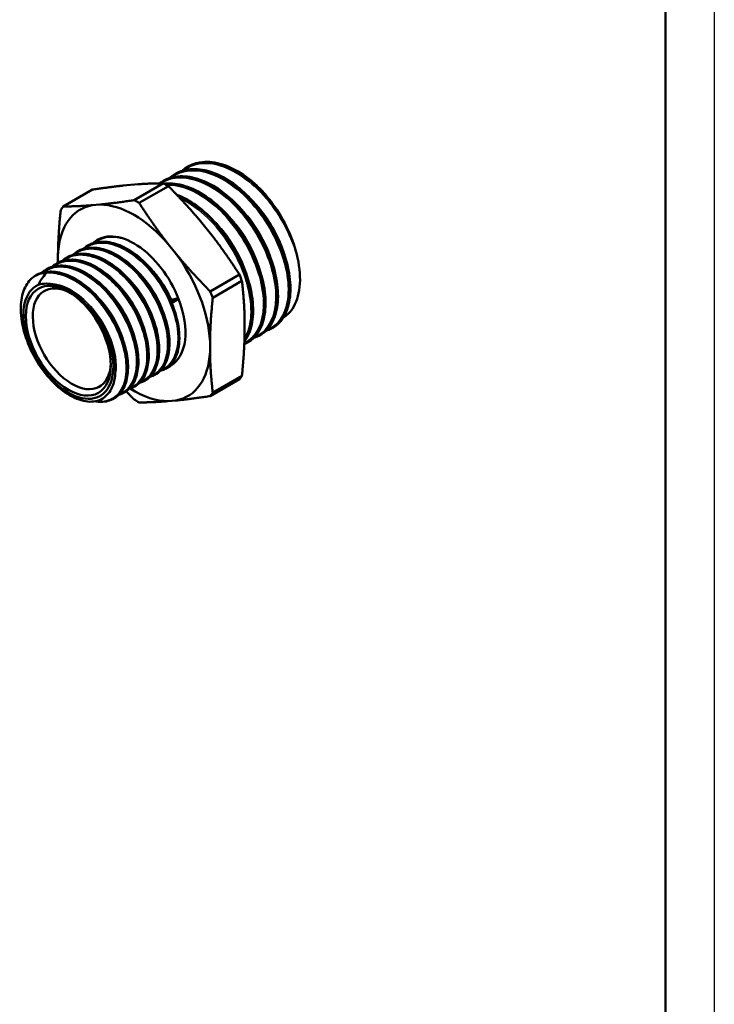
# Model space of a CAD drawing. Header units: millimetres. Extents: x 0 to 698, y -69 to 297.
# Tile 7 of 15: x 139 to 210, y 62 to 163. Entities that reach past the tile are written whole.
import ezdxf

# ---------------------------------------------------------------- set-up
doc = ezdxf.new("R2010")
doc.units = ezdxf.units.MM
for name, color, linetype, lineweight in [('Видимые тонкие (ГОСТ)', 7, 'Continuous', 35), ('Видимый контур (ГОСТ)', 7, 'Continuous', 50), ('Кромка (ГОСТ)', 7, 'Continuous', 50)]:
    doc.layers.add(name, color=color, linetype=linetype, lineweight=lineweight)

# ---------------------------------------------------------------- blocks, each defined once
blk = doc.blocks.new('Рамки ГОСТ_ граница 297x210')
at = {"layer": 'Кромка (ГОСТ)', "lineweight": 25}
blk.add_line((210, 297), (210, 0), dxfattribs=at)
at = {"layer": 'Кромка (ГОСТ)'}
blk.add_line((205, 5), (205, 292), dxfattribs=at)

msp = doc.modelspace()

# ---------------------------------------------------------------- linework, layer by layer
at = {"layer": 'Видимые тонкие (ГОСТ)'}
for points, knots in [([(167.357, 138.68), (166.829, 140.771), (165.662, 142.998), (164.159, 144.754), (162.656, 146.509), (160.832, 147.771), (159.166, 148.192), (157.835, 148.528), (156.616, 148.324), (155.708, 147.634)], [8.1435794, 8.1435794, 8.1435794, 8.1435794, 8.9105827, 8.9105827, 8.9105827, 9.6773804, 9.6773804, 9.6773804, 10.2900597, 10.2900597, 10.2900597, 10.2900597]), ([(162.955, 130.607), (163.215, 130.701), (163.456, 130.83), (163.676, 130.996), (164.724, 131.784), (165.259, 133.37), (165.123, 135.316), (164.987, 137.261), (164.181, 139.543), (162.909, 141.534), (161.638, 143.525), (159.916, 145.203), (158.196, 146.106), (156.476, 147.009), (154.776, 147.127), (153.542, 146.421), (153.483, 146.388), (153.425, 146.352), (153.369, 146.315)], [19.5410511, 19.5410511, 19.5410511, 19.5410511, 19.7021598, 19.7021598, 19.7021598, 20.4708824, 20.4708824, 20.4708824, 21.2391132, 21.2391132, 21.2391132, 22.0068753, 22.0068753, 22.0068753, 22.7741921, 22.7741921, 22.7741921, 22.8107327, 22.8107327, 22.8107327, 22.8107327]), ([(164.227, 131.345), (164.668, 131.506), (165.058, 131.767), (165.378, 132.126), (166.283, 133.141), (166.622, 134.919), (166.288, 136.966), (165.955, 139.011), (164.953, 141.299), (163.543, 143.196), (162.134, 145.09), (160.334, 146.572), (158.62, 147.226), (157.015, 147.839), (155.504, 147.719), (154.434, 146.902)], [13.2578658, 13.2578658, 13.2578658, 13.2578658, 13.5318247, 13.5318247, 13.5318247, 14.3053403, 14.3053403, 14.3053403, 15.0781716, 15.0781716, 15.0781716, 15.8503433, 15.8503433, 15.8503433, 16.573245, 16.573245, 16.573245, 16.573245]), ([(161.912, 129.964), (161.915, 129.966), (161.919, 129.967), (161.922, 129.969), (163.108, 130.534), (163.827, 131.939), (163.87, 133.791), (163.912, 135.639), (163.278, 137.91), (162.127, 139.977), (160.978, 142.04), (159.326, 143.875), (157.606, 144.974), (156.347, 145.778), (155.062, 146.181), (153.934, 146.142)], [25.8725981, 25.8725981, 25.8725981, 25.8725981, 25.8747344, 25.8747344, 25.8747344, 26.6471845, 26.6471845, 26.6471845, 27.4183675, 27.4183675, 27.4183675, 28.1883805, 28.1883805, 28.1883805, 28.7520476, 28.7520476, 28.7520476, 28.7520476]), ([(161.924, 130.431), (162.216, 130.913), (162.421, 131.5), (162.523, 132.171), (162.777, 133.861), (162.37, 136.064), (161.397, 138.175), (160.426, 140.281), (158.903, 142.272), (157.225, 143.601), (156.602, 144.095), (155.959, 144.496), (155.322, 144.794)], [32.4969983, 32.4969983, 32.4969983, 32.4969983, 32.8022335, 32.8022335, 32.8022335, 33.5706311, 33.5706311, 33.5706311, 34.3372595, 34.3372595, 34.3372595, 34.6221715, 34.6221715, 34.6221715, 34.6221715]), ([(166.166, 138.502), (165.974, 139.287), (165.685, 140.097), (165.305, 140.888), (164.617, 142.321), (163.638, 143.681), (162.537, 144.746)], [8.12723036, 8.12723036, 8.12723036, 8.12723036, 8.4585709, 8.4585709, 8.4585709, 9.05786054, 9.05786054, 9.05786054, 9.05786054]), ([(163.62, 137.037), (163.305, 138.307), (162.732, 139.643), (161.959, 140.859), (161.389, 141.754), (160.713, 142.579), (159.986, 143.278)], [20.69443681, 20.69443681, 20.69443681, 20.69443681, 21.23026094, 21.23026094, 21.23026094, 21.6250466, 21.6250466, 21.6250466, 21.6250466]), ([(164.891, 137.773), (164.631, 138.831), (164.192, 139.934), (163.603, 140.976), (162.963, 142.106), (162.15, 143.154), (161.259, 144.013)], [14.4112515, 14.4112515, 14.4112515, 14.4112515, 14.85762912, 14.85762912, 14.85762912, 15.3418613, 15.3418613, 15.3418613, 15.3418613]), ([(162.349, 136.302), (161.982, 137.781), (161.259, 139.348), (160.29, 140.712), (159.813, 141.383), (159.279, 142.001), (158.714, 142.543)], [26.97762212, 26.97762212, 26.97762212, 26.97762212, 27.60144629, 27.60144629, 27.60144629, 27.90823191, 27.90823191, 27.90823191, 27.90823191]), ([(145.519, 139.623), (146.378, 140.285), (147.595, 140.388), (148.888, 139.895), (150.33, 139.345), (151.847, 138.062), (152.998, 136.439), (154.179, 134.774), (154.958, 132.774), (155.103, 131.077), (155.247, 129.41), (154.779, 128.059), (153.856, 127.443), (153.705, 127.342), (153.541, 127.26), (153.367, 127.199)], [33.6884583, 33.6884583, 33.6884583, 33.6884583, 34.4159113, 34.4159113, 34.4159113, 35.2273417, 35.2273417, 35.2273417, 36.0599117, 36.0599117, 36.0599117, 36.8777783, 36.8777783, 36.8777783, 37.0124009, 37.0124009, 37.0124009, 37.0124009]), ([(146.582, 140.233), (146.81, 140.413), (147.063, 140.554), (147.338, 140.652), (148.081, 140.916), (148.979, 140.86), (149.912, 140.515)], [39.97164361, 39.97164361, 39.97164361, 39.97164361, 40.16621407, 40.16621407, 40.16621407, 40.69197934, 40.69197934, 40.69197934, 40.69197934]), ([(143.401, 138.394), (143.704, 138.633), (144.051, 138.804), (144.433, 138.898), (145.64, 139.192), (147.187, 138.708), (148.621, 137.601), (150.053, 136.495), (151.352, 134.781), (152.14, 132.987), (152.927, 131.193), (153.193, 129.345), (152.871, 128.005), (152.626, 126.983), (152.041, 126.269), (151.244, 125.976)], [21.1220877, 21.1220877, 21.1220877, 21.1220877, 21.3804975, 21.3804975, 21.3804975, 22.1958803, 22.1958803, 22.1958803, 23.0106034, 23.0106034, 23.0106034, 23.8246951, 23.8246951, 23.8246951, 24.4460174, 24.4460174, 24.4460174, 24.4460174]), ([(144.462, 139.005), (145.03, 139.445), (145.748, 139.651), (146.55, 139.585), (147.901, 139.473), (149.469, 138.589), (150.8, 137.205), (152.153, 135.798), (153.24, 133.894), (153.742, 132.089), (154.24, 130.296), (154.153, 128.626), (153.522, 127.598), (153.222, 127.111), (152.803, 126.771), (152.304, 126.592)], [27.405273, 27.405273, 27.405273, 27.405273, 27.8866597, 27.8866597, 27.8866597, 28.6975464, 28.6975464, 28.6975464, 29.5219437, 29.5219437, 29.5219437, 30.3411961, 30.3411961, 30.3411961, 30.7292027, 30.7292027, 30.7292027, 30.7292027]), ([(142.337, 137.787), (143.296, 138.529), (144.707, 138.557), (146.164, 137.86), (147.635, 137.157), (149.129, 135.728), (150.205, 134.02), (151.279, 132.314), (151.921, 130.353), (151.947, 128.746), (151.973, 127.14), (151.386, 125.91), (150.379, 125.439), (150.316, 125.41), (150.252, 125.384), (150.186, 125.36)], [14.8389024, 14.8389024, 14.8389024, 14.8389024, 15.6519121, 15.6519121, 15.6519121, 16.472728, 16.472728, 16.472728, 17.2926784, 17.2926784, 17.2926784, 18.1117937, 18.1117937, 18.1117937, 18.1628321, 18.1628321, 18.1628321, 18.1628321]), ([(141.279, 137.169), (141.951, 137.687), (142.836, 137.875), (143.812, 137.686), (145.207, 137.416), (146.77, 136.38), (148.046, 134.896), (149.323, 133.414), (150.295, 131.506), (150.685, 129.753), (151.075, 128), (150.879, 126.427), (150.169, 125.514), (149.89, 125.155), (149.534, 124.9), (149.122, 124.754)], [8.5557171, 8.5557171, 8.5557171, 8.5557171, 9.1245593, 9.1245593, 9.1245593, 9.9368885, 9.9368885, 9.9368885, 10.7489552, 10.7489552, 10.7489552, 11.5607663, 11.5607663, 11.5607663, 11.8796468, 11.8796468, 11.8796468, 11.8796468]), ([(141.638, 137.128), (142.908, 137.268), (144.474, 136.626), (145.878, 135.404), (147.28, 134.181), (148.501, 132.396), (149.185, 130.596), (149.869, 128.795), (150.007, 127.005), (149.573, 125.772), (149.138, 124.539), (148.138, 123.881), (146.887, 124.005), (146.826, 124.011), (146.764, 124.018), (146.701, 124.028)], [2.6156448, 2.6156448, 2.6156448, 2.6156448, 3.4303236, 3.4303236, 3.4303236, 4.2446843, 4.2446843, 4.2446843, 5.0587338, 5.0587338, 5.0587338, 5.8724793, 5.8724793, 5.8724793, 5.9124359, 5.9124359, 5.9124359, 5.9124359]), ([(150.981, 137.301), (151.912, 136.403), (152.733, 135.241), (153.286, 134.028), (153.545, 133.459), (153.744, 132.882), (153.879, 132.322)], [34.9244199, 34.9244199, 34.9244199, 34.9244199, 35.56003171, 35.56003171, 35.56003171, 35.85806626, 35.85806626, 35.85806626, 35.85806626]), ([(152.042, 137.911), (152.428, 137.543), (152.796, 137.13), (153.132, 136.683), (153.665, 135.973), (154.12, 135.184), (154.459, 134.384)], [41.20760521, 41.20760521, 41.20760521, 41.20760521, 41.47037996, 41.47037996, 41.47037996, 41.88790205, 41.88790205, 41.88790205, 41.88790205]), ([(141.636, 136.05), (142.789, 136.176), (144.215, 135.569), (145.473, 134.433), (146.731, 133.299), (147.799, 131.655), (148.352, 130.039), (148.801, 128.725), (148.903, 127.447), (148.661, 126.48)], [2.6184176, 2.6184176, 2.6184176, 2.6184176, 3.4620183, 3.4620183, 3.4620183, 4.3052781, 4.3052781, 4.3052781, 4.9910974, 4.9910974, 4.9910974, 4.9910974]), ([(148.859, 136.074), (149.628, 135.333), (150.325, 134.415), (150.853, 133.432), (151.263, 132.666), (151.569, 131.867), (151.757, 131.098)], [22.35804929, 22.35804929, 22.35804929, 22.35804929, 22.88294779, 22.88294779, 22.88294779, 23.29147471, 23.29147471, 23.29147471, 23.29147471]), ([(149.922, 136.688), (150.162, 136.46), (150.394, 136.213), (150.617, 135.951), (151.664, 134.717), (152.465, 133.158), (152.823, 131.709)], [28.6412346, 28.6412346, 28.6412346, 28.6412346, 28.80458651, 28.80458651, 28.80458651, 29.57466002, 29.57466002, 29.57466002, 29.57466002]), ([(143.904, 135.379), (145.216, 134.677), (146.516, 133.329), (147.401, 131.78), (147.927, 130.861), (148.301, 129.88), (148.496, 128.955)], [3.1420201, 3.1420201, 3.1420201, 3.1420201, 3.9879205, 3.9879205, 3.9879205, 4.4900726, 4.4900726, 4.4900726, 4.4900726]), ([(147.801, 135.466), (147.854, 135.415), (147.906, 135.364), (147.959, 135.311), (149.188, 134.075), (150.181, 132.369), (150.631, 130.756), (150.656, 130.665), (150.68, 130.574), (150.702, 130.484)], [16.07486398, 16.07486398, 16.07486398, 16.07486398, 16.11094519, 16.11094519, 16.11094519, 16.96039705, 16.96039705, 16.96039705, 17.0082894, 17.0082894, 17.0082894, 17.0082894]), ([(146.738, 134.849), (147.338, 134.274), (147.893, 133.592), (148.357, 132.851), (148.953, 131.9), (149.393, 130.861), (149.636, 129.872)], [9.79167867, 9.79167867, 9.79167867, 9.79167867, 10.20019238, 10.20019238, 10.20019238, 10.72510409, 10.72510409, 10.72510409, 10.72510409])]:
    msp.add_open_spline(points, degree=3, knots=knots, dxfattribs=at)
at = {"layer": 'Видимый контур (ГОСТ)'}
for p, q in [((154.86, 147.288), (154.859, 147.287)), ((156.132, 148.023), (156.132, 148.022)), ((149.494, 146.08), (151.038, 146.218)), ((150.647, 144.594), (153.632, 146.317)), ((153.587, 146.553), (153.586, 146.553)), ((143.376, 143.945), (146.36, 145.668)), ((151.154, 144.302), (154.138, 146.025)), ((147.12, 144.142), (146.341, 144.073)), ((157.272, 142.619), (158.817, 140.697)), ((154.898, 139.132), (154.119, 140.101)), ((142.842, 139.094), (142.842, 138.19)), ((144.823, 139.339), (144.813, 139.334)), ((145.883, 139.952), (145.873, 139.946)), ((142.701, 138.115), (142.691, 138.109)), ((143.762, 138.727), (143.752, 138.721)), ((141.641, 137.502), (141.631, 137.497)), ((140.58, 136.89), (140.57, 136.884)), ((158.425, 135.256), (161.41, 136.979)), ((158.679, 134.603), (161.663, 136.326)), ((154.459, 134.384), (155.15, 134.572)), ((155.182, 134.491), (154.48, 134.086)), ((155.182, 134.491), (155.182, 134.491)), ((161.934, 132.664), (161.934, 130.605)), ((164.811, 131.521), (164.81, 131.521)), ((158.398, 129.074), (158.398, 130.113)), ((162.265, 130.052), (162.265, 130.051)), ((163.538, 130.786), (163.538, 130.786)), ((154.345, 127.632), (153.854, 127.349)), ((151.742, 126.129), (151.732, 126.124)), ((152.803, 126.742), (152.793, 126.736)), ((158.425, 124.547), (161.41, 126.27)), ((158.679, 124.908), (161.663, 126.631)), ((149.621, 124.905), (149.611, 124.899)), ((150.682, 125.517), (150.672, 125.511)), ((148.56, 124.292), (148.55, 124.287)), ((154.119, 124.026), (154.898, 124.095))]:
    msp.add_line(p, q, dxfattribs=at)
for centre, major_axis, ratio, start_param, end_param in [((153.885, 135.969), (-6.25, 10.825), 0.5773503, 5.4691225, 5.5264518), ((150.62, 134.084), (-5.509, 9.542), 0.5773503, 6.0791479, 7.0108215), ((150.62, 134.084), (-5.509, 9.542), 0.5773503, 5.0319503, 5.9636239), ((150.901, 134.246), (6.25, -10.825), 0.5773503, 2.3275298, 2.3848591), ((161.069, 140.117), (-4.658, 8.067), 0.5773503, 4.9024342, 4.9055072), ((150.901, 134.246), (-6.25, 10.825), 0.5773503, 0.2331347, 0.290464), ((150.62, 134.084), (-3.725, 6.452), 0.5773503, 4.4505896, 6.4160834), ((150.62, 134.084), (-5.509, 9.542), 0.5773503, 3.9847528, 4.9164264), ((144.286, 130.427), (-3.725, 6.452), 0.5773503, 0.0522388, 0.1099991), ((144.256, 130.41), (-2.825, 4.893), 0.5773503, 5.5411102, 10.1668531), ((153.885, 135.969), (-6.25, 10.825), 0.5773503, 4.4219249, 4.4792542), ((143.902, 130.206), (-3.255, 5.637), 0.5773503, 6.2294483, 11.0484563), ((150.901, 134.246), (6.25, -10.825), 0.5773503, 1.2803323, 1.3376616), ((150.62, 134.084), (3.725, -6.452), 0.5773503, 0, 1.3089969), ((154.411, 134.336), (0.131, 0.051), 0.2113249, 1.1118799, 1.4555261), ((154.389, 134.075), (0.131, 0.051), 0.2113249, 5.3932475, 6.288843), ((150.62, 134.084), (5.509, -9.542), 0.5773503, 6.0791479, 7.0108215), ((153.885, 135.969), (6.25, -10.825), 0.5773503, 0.2331347, 0.290464), ((150.62, 134.084), (5.509, -9.542), 0.5773503, 5.4489293, 5.9636239), ((150.901, 134.246), (6.25, -10.825), 0.5773503, 0.2331347, 0.290464), ((150.901, 134.246), (-6.25, 10.825), 0.5773503, 2.3275298, 2.3848591)]:
    msp.add_ellipse(centre, major_axis=major_axis, ratio=ratio, start_param=start_param, end_param=end_param, dxfattribs=at)
msp.add_ellipse((143.902, 130.206), major_axis=(-3.075, 5.326), ratio=0.5773503, dxfattribs=at)
for points, knots in [([(155.977, 147.923), (156.228, 148.089), (156.501, 148.221), (156.792, 148.315), (158.18, 148.764), (159.975, 148.351), (161.705, 147.195), (162.793, 146.468), (163.851, 145.458), (164.763, 144.281)], [-10.2430398, -10.2430398, -10.2430398, -10.2430398, -10.0819206, -10.0819206, -10.0819206, -9.3131567, -9.3131567, -9.3131567, -8.829425, -8.829425, -8.829425, -8.829425]), ([(164.746, 144.304), (163.298, 146.166), (161.48, 147.587), (159.771, 148.177), (158.408, 148.647), (157.126, 148.585), (156.134, 148.02)], [2.5493127, 2.5493127, 2.5493127, 2.5493127, 3.3159871, 3.3159871, 3.3159871, 3.9269908, 3.9269908, 3.9269908, 3.9269908]), ([(156.295, 148.111), (156.837, 148.385), (157.464, 148.521), (158.781, 148.497), (159.486, 148.341), (160.916, 147.762), (161.659, 147.327), (162.558, 146.637), (162.745, 146.484), (162.929, 146.324)], [0, 0, 0, 0, 0.29321035, 0.29321035, 0.58382591, 0.58382591, 0.88087814, 0.88087814, 0.95978448, 0.95978448, 0.95978448, 0.95978448]), ([(153.433, 146.449), (154.076, 146.867), (154.85, 147.068), (155.703, 147.02), (157.295, 146.931), (159.145, 145.977), (160.771, 144.422), (162.472, 142.796), (163.905, 140.529), (164.666, 138.294), (165.401, 136.139), (165.505, 134.039), (164.963, 132.578), (164.642, 131.712), (164.097, 131.076), (163.397, 130.719)], [-22.8094105, -22.8094105, -22.8094105, -22.8094105, -22.3997995, -22.3997995, -22.3997995, -21.6351396, -21.6351396, -21.6351396, -20.8347824, -20.8347824, -20.8347824, -20.0626826, -20.0626826, -20.0626826, -19.6048295, -19.6048295, -19.6048295, -19.6048295]), ([(163.538, 130.786), (164.641, 131.426), (165.294, 132.835), (165.311, 134.651), (165.329, 136.533), (164.665, 138.831), (163.485, 140.909), (162.306, 142.985), (160.626, 144.819), (158.887, 145.902), (157.15, 146.984), (155.374, 147.304), (154.028, 146.767), (153.875, 146.706), (153.728, 146.634), (153.588, 146.552)], [13.3517688, 13.3517688, 13.3517688, 13.3517688, 14.0956426, 14.0956426, 14.0956426, 14.86647, 14.86647, 14.86647, 15.6366447, 15.6366447, 15.6366447, 16.406191, 16.406191, 16.406191, 16.4933614, 16.4933614, 16.4933614, 16.4933614]), ([(154.706, 147.185), (155.184, 147.498), (155.735, 147.691), (156.34, 147.745), (157.856, 147.882), (159.693, 147.151), (161.372, 145.757), (163.049, 144.364), (164.549, 142.326), (165.484, 140.197), (166.427, 138.049), (166.783, 135.834), (166.469, 134.166), (166.226, 132.873), (165.583, 131.92), (164.672, 131.45)], [-16.5262252, -16.5262252, -16.5262252, -16.5262252, -16.2208333, -16.2208333, -16.2208333, -15.4555277, -15.4555277, -15.4555277, -14.6910279, -14.6910279, -14.6910279, -13.9194409, -13.9194409, -13.9194409, -13.3216442, -13.3216442, -13.3216442, -13.3216442]), ([(164.811, 131.522), (164.926, 131.588), (165.036, 131.662), (165.141, 131.744), (166.182, 132.557), (166.706, 134.165), (166.559, 136.127), (166.411, 138.089), (165.593, 140.383), (164.311, 142.384), (163.029, 144.385), (161.296, 146.069), (159.566, 146.977), (157.835, 147.885), (156.125, 148.006), (154.881, 147.3), (154.874, 147.296), (154.867, 147.292), (154.86, 147.288)], [7.0685835, 7.0685835, 7.0685835, 7.0685835, 7.1458138, 7.1458138, 7.1458138, 7.9111103, 7.9111103, 7.9111103, 8.6761971, 8.6761971, 8.6761971, 9.44108, 9.44108, 9.44108, 10.2057647, 10.2057647, 10.2057647, 10.2101761, 10.2101761, 10.2101761, 10.2101761]), ([(155.022, 147.376), (155.564, 147.651), (156.191, 147.786), (157.508, 147.762), (158.213, 147.606), (159.644, 147.027), (160.386, 146.592), (161.198, 145.969), (161.299, 145.888), (161.703, 145.557), (162.001, 145.287), (162.973, 144.324), (163.619, 143.538), (164.731, 141.883), (165.215, 140.995), (165.974, 139.218), (166.26, 138.307), (166.603, 136.575), (166.664, 135.733), (166.555, 134.219), (166.384, 133.529), (165.825, 132.385), (165.426, 131.918), (164.943, 131.602)], [0, 0, 0, 0, 0.2932103, 0.2932103, 0.5838259, 0.5838259, 0.8808781, 0.8808781, 0.9234674, 0.9234674, 1.051503, 1.051503, 1.3534149, 1.3534149, 1.6503732, 1.6503732, 1.947311, 1.947311, 2.2447305, 2.2447305, 2.5430662, 2.5430662, 2.8441247, 2.8441247, 2.8441247, 2.8441247]), ([(153.71, 146.274), (153.905, 146.298), (154.104, 146.308), (154.962, 146.292), (155.668, 146.136), (157.098, 145.558), (157.841, 145.122), (159.263, 144.03), (159.961, 143.359), (161.221, 141.872), (161.8, 141.039), (162.772, 139.317), (163.178, 138.408), (163.77, 136.628), (163.964, 135.735), (164.121, 134.074), (164.085, 133.286), (163.787, 131.91), (163.521, 131.306), (162.937, 130.555), (162.682, 130.318), (162.398, 130.133)], [0.2033987, 0.2033987, 0.2033987, 0.2033987, 0.2932103, 0.2932103, 0.5838259, 0.5838259, 0.8808781, 0.8808781, 1.1791241, 1.1791241, 1.4765997, 1.4765997, 1.7735527, 1.7735527, 2.0706089, 2.0706089, 2.368403, 2.368403, 2.6668725, 2.6668725, 2.8440882, 2.8440882, 2.8440882, 2.8440882]), ([(162.264, 130.054), (163.18, 130.591), (163.797, 131.647), (163.979, 133.044), (164.204, 134.77), (163.763, 136.999), (162.76, 139.121), (161.757, 141.241), (160.204, 143.231), (158.506, 144.545), (156.888, 145.796), (155.155, 146.422), (153.72, 146.268)], [19.6349541, 19.6349541, 19.6349541, 19.6349541, 20.2551091, 20.2551091, 20.2551091, 21.0213786, 21.0213786, 21.0213786, 21.787185, 21.787185, 21.787185, 22.5166684, 22.5166684, 22.5166684, 22.5166684]), ([(153.723, 146.262), (154.246, 146.321), (154.807, 146.281), (155.39, 146.138), (157.073, 145.726), (158.92, 144.458), (160.445, 142.688), (161.969, 140.918), (163.154, 138.667), (163.694, 136.552), (164.233, 134.438), (164.122, 132.484), (163.405, 131.227), (163.086, 130.667), (162.648, 130.249), (162.125, 129.985)], [-28.7996739, -28.7996739, -28.7996739, -28.7996739, -28.5334345, -28.5334345, -28.5334345, -27.7649241, -27.7649241, -27.7649241, -26.9969764, -26.9969764, -26.9969764, -26.229568, -26.229568, -26.229568, -25.8880148, -25.8880148, -25.8880148, -25.8880148]), ([(153.749, 146.641), (154.292, 146.916), (154.918, 147.051), (156.235, 147.027), (156.941, 146.871), (158.371, 146.293), (159.114, 145.857), (160.536, 144.765), (161.233, 144.094), (162.494, 142.607), (163.073, 141.773), (164.045, 140.052), (164.451, 139.143), (165.043, 137.363), (165.237, 136.47), (165.394, 134.809), (165.358, 134.02), (165.06, 132.645), (164.794, 132.041), (164.21, 131.29), (163.955, 131.053), (163.67, 130.867)], [0, 0, 0, 0, 0.2932103, 0.2932103, 0.5838259, 0.5838259, 0.8808781, 0.8808781, 1.1791241, 1.1791241, 1.4765997, 1.4765997, 1.7735527, 1.7735527, 2.0706089, 2.0706089, 2.368403, 2.368403, 2.6668725, 2.6668725, 2.8440882, 2.8440882, 2.8440882, 2.8440882]), ([(164.746, 144.304), (164.268, 144.951), (163.827, 145.442), (163.229, 146.055), (163.024, 146.241), (162.931, 146.322), (162.93, 146.323), (162.929, 146.324)], [-0.083958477, -0.083958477, -0.083958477, -0.083958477, -0.041841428, -0.041841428, -0.008496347, -0.008496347, -0.008103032, -0.008103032, -0.008103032, -0.008103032]), ([(154.974, 145.166), (155.017, 145.149), (155.06, 145.132), (155.825, 144.823), (156.568, 144.387), (157.99, 143.295), (158.688, 142.624), (159.948, 141.137), (160.527, 140.304), (161.499, 138.582), (161.905, 137.673), (162.497, 135.893), (162.692, 135), (162.848, 133.339), (162.812, 132.551), (162.52, 131.199), (162.266, 130.613), (161.919, 130.149)], [0.5662969, 0.5662969, 0.5662969, 0.5662969, 0.5838259, 0.5838259, 0.8808781, 0.8808781, 1.1791241, 1.1791241, 1.4765997, 1.4765997, 1.7735527, 1.7735527, 2.0706089, 2.0706089, 2.368403, 2.368403, 2.6565583, 2.6565583, 2.6565583, 2.6565583]), ([(155.032, 145.105), (156.688, 144.431), (158.411, 143.009), (159.783, 141.197), (161.243, 139.267), (162.285, 136.917), (162.632, 134.818), (162.947, 132.904), (162.681, 131.22), (161.919, 130.163)], [-34.6793229, -34.6793229, -34.6793229, -34.6793229, -33.9424449, -33.9424449, -33.9424449, -33.157663, -33.157663, -33.157663, -32.442151, -32.442151, -32.442151, -32.442151]), ([(161.916, 130.167), (162.188, 130.537), (162.4, 130.983), (162.543, 131.494), (162.977, 133.051), (162.758, 135.2), (161.931, 137.35), (161.104, 139.497), (159.681, 141.62), (158.032, 143.135), (157.07, 144.019), (156.038, 144.69), (155.032, 145.099)], [26.1587658, 26.1587658, 26.1587658, 26.1587658, 26.4114842, 26.4114842, 26.4114842, 27.1806292, 27.1806292, 27.1806292, 27.9486205, 27.9486205, 27.9486205, 28.3963711, 28.3963711, 28.3963711, 28.3963711]), ([(167.357, 138.68), (167.153, 139.61), (166.826, 140.572), (165.946, 142.485), (165.394, 143.424), (164.763, 144.281)], [-0.63773606, -0.63773606, -0.63773606, -0.63773606, -0.3231922, -0.3231922, 0, 0, 0, 0]), ([(145.739, 139.854), (146.109, 140.101), (146.534, 140.257), (147.001, 140.308), (148.286, 140.448), (149.87, 139.796), (151.289, 138.556), (152.702, 137.321), (153.931, 135.521), (154.62, 133.705), (155.307, 131.894), (155.448, 130.093), (155.015, 128.848), (154.761, 128.117), (154.311, 127.585), (153.73, 127.292)], [33.735908, 33.735908, 33.735908, 33.735908, 34.0323021, 34.0323021, 34.0323021, 34.8479427, 34.8479427, 34.8479427, 35.6607534, 35.6607534, 35.6607534, 36.4711872, 36.4711872, 36.4711872, 36.9467874, 36.9467874, 36.9467874, 36.9467874]), ([(154.48, 134.086), (153.723, 135.894), (152.445, 137.642), (151.016, 138.799), (149.588, 139.957), (148.027, 140.508), (146.786, 140.28), (146.461, 140.221), (146.16, 140.108), (145.886, 139.948)], [-41.887902, -41.887902, -41.887902, -41.887902, -41.0774476, -41.0774476, -41.0774476, -40.2672594, -40.2672594, -40.2672594, -40.0553063, -40.0553063, -40.0553063, -40.0553063]), ([(146.027, 140.029), (146.463, 140.247), (146.966, 140.353), (148.022, 140.33), (148.587, 140.204), (149.733, 139.738), (150.328, 139.388), (151.467, 138.511), (152.024, 137.973), (153.032, 136.782), (153.495, 136.115), (154.122, 135.002), (154.336, 134.565), (154.52, 134.127)], [0, 0, 0, 0, 0.2343485, 0.2343485, 0.4667138, 0.4667138, 0.7043355, 0.7043355, 0.9429138, 0.9429138, 1.1808555, 1.1808555, 1.3271813, 1.3271813, 1.3271813, 1.3271813]), ([(143.615, 138.633), (144.447, 139.175), (145.563, 139.247), (146.749, 138.818), (148.205, 138.291), (149.748, 137.017), (150.926, 135.385), (152.102, 133.759), (152.9, 131.801), (153.096, 130.106), (153.291, 128.412), (152.883, 127.004), (152.007, 126.311), (151.884, 126.213), (151.752, 126.13), (151.612, 126.061)], [21.1695374, 21.1695374, 21.1695374, 21.1695374, 21.8322174, 21.8322174, 21.8322174, 22.6454793, 22.6454793, 22.6454793, 23.4562701, 23.4562701, 23.4562701, 24.2665185, 24.2665185, 24.2665185, 24.3804168, 24.3804168, 24.3804168, 24.3804168]), ([(151.741, 126.132), (151.912, 126.229), (152.07, 126.348), (152.213, 126.49), (153.023, 127.292), (153.337, 128.795), (153.045, 130.537), (152.754, 132.278), (151.861, 134.233), (150.624, 135.805), (149.387, 137.376), (147.822, 138.541), (146.385, 138.944), (145.402, 139.219), (144.489, 139.134), (143.765, 138.721)], [-30.6305284, -30.6305284, -30.6305284, -30.6305284, -30.4869381, -30.4869381, -30.4869381, -29.6723947, -29.6723947, -29.6723947, -28.8585584, -28.8585584, -28.8585584, -28.0454006, -28.0454006, -28.0454006, -27.4889357, -27.4889357, -27.4889357, -27.4889357]), ([(143.905, 138.804), (144.341, 139.022), (144.844, 139.128), (145.9, 139.105), (146.466, 138.979), (147.612, 138.513), (148.207, 138.163), (149.345, 137.287), (149.903, 136.748), (150.911, 135.557), (151.373, 134.89), (152.15, 133.513), (152.473, 132.786), (152.945, 131.363), (153.099, 130.65), (153.222, 129.324), (153.192, 128.695), (152.951, 127.598), (152.736, 127.117), (152.273, 126.528), (152.076, 126.345), (151.858, 126.201)], [0, 0, 0, 0, 0.2343485, 0.2343485, 0.4667138, 0.4667138, 0.7043355, 0.7043355, 0.9429138, 0.9429138, 1.1808555, 1.1808555, 1.4183695, 1.4183695, 1.6559738, 1.6559738, 1.8941936, 1.8941936, 2.132964, 2.132964, 2.2697365, 2.2697365, 2.2697365, 2.2697365]), ([(144.675, 139.248), (144.752, 139.299), (144.832, 139.347), (144.915, 139.39), (146.001, 139.956), (147.505, 139.758), (148.983, 138.862), (150.458, 137.968), (151.888, 136.393), (152.854, 134.621), (153.819, 132.853), (154.308, 130.914), (154.188, 129.397), (154.084, 128.088), (153.529, 127.109), (152.672, 126.673)], [27.4527227, 27.4527227, 27.4527227, 27.4527227, 27.5148142, 27.5148142, 27.5148142, 28.3318619, 28.3318619, 28.3318619, 29.1473345, 29.1473345, 29.1473345, 29.9613487, 29.9613487, 29.9613487, 30.6636021, 30.6636021, 30.6636021, 30.6636021]), ([(152.802, 126.743), (153.62, 127.223), (154.134, 128.226), (154.207, 129.54), (154.291, 131.072), (153.774, 133.003), (152.795, 134.752), (151.779, 136.568), (150.277, 138.158), (148.755, 139.006), (147.307, 139.812), (145.86, 139.936), (144.823, 139.339)], [-36.9137137, -36.9137137, -36.9137137, -36.9137137, -36.2200738, -36.2200738, -36.2200738, -35.4113405, -35.4113405, -35.4113405, -34.5712793, -34.5712793, -34.5712793, -33.772121, -33.772121, -33.772121, -33.772121]), ([(144.966, 139.417), (145.402, 139.635), (145.905, 139.741), (146.961, 139.718), (147.527, 139.591), (148.672, 139.125), (149.267, 138.775), (150.406, 137.899), (150.964, 137.361), (151.971, 136.17), (152.434, 135.503), (152.946, 134.595), (153.062, 134.374), (153.226, 134.038), (153.279, 133.926), (153.483, 133.472), (153.619, 133.128), (153.983, 132.064), (154.147, 131.338), (154.282, 129.998), (154.258, 129.366), (154.029, 128.26), (153.82, 127.773), (153.356, 127.161), (153.149, 126.966), (152.918, 126.813)], [0, 0, 0, 0, 0.2343485, 0.2343485, 0.4667138, 0.4667138, 0.7043355, 0.7043355, 0.9429138, 0.9429138, 1.1808555, 1.1808555, 1.2561758, 1.2561758, 1.2941123, 1.2941123, 1.4082195, 1.4082195, 1.6491449, 1.6491449, 1.8872142, 1.8872142, 2.1259958, 2.1259958, 2.2705275, 2.2705275, 2.2705275, 2.2705275]), ([(141.495, 137.408), (141.73, 137.565), (141.987, 137.685), (142.265, 137.763), (143.456, 138.099), (144.998, 137.663), (146.443, 136.593), (147.888, 135.523), (149.217, 133.834), (150.047, 132.039), (150.877, 130.244), (151.198, 128.368), (150.927, 126.977), (150.729, 125.956), (150.214, 125.208), (149.489, 124.839)], [8.6031668, 8.6031668, 8.6031668, 8.6031668, 8.7916213, 8.7916213, 8.7916213, 9.6013293, 9.6013293, 9.6013293, 10.4107907, 10.4107907, 10.4107907, 11.2200121, 11.2200121, 11.2200121, 11.8140461, 11.8140461, 11.8140461, 11.8140461]), ([(149.618, 124.909), (150.302, 125.311), (150.78, 126.069), (150.955, 127.082), (151.2, 128.498), (150.848, 130.391), (149.991, 132.185), (149.135, 133.977), (147.787, 135.645), (146.336, 136.684), (144.886, 137.721), (143.353, 138.115), (142.181, 137.741), (141.991, 137.68), (141.811, 137.599), (141.642, 137.5)], [-18.0641578, -18.0641578, -18.0641578, -18.0641578, -17.4841426, -17.4841426, -17.4841426, -16.6728386, -16.6728386, -16.6728386, -15.8626421, -15.8626421, -15.8626421, -15.0534437, -15.0534437, -15.0534437, -14.9225651, -14.9225651, -14.9225651, -14.9225651]), ([(142.557, 138.016), (143.097, 138.372), (143.753, 138.536), (144.478, 138.478), (145.85, 138.37), (147.448, 137.468), (148.8, 136.056), (150.151, 134.644), (151.238, 132.743), (151.745, 130.937), (152.253, 129.132), (152.176, 127.447), (151.552, 126.399), (151.298, 125.974), (150.955, 125.656), (150.549, 125.454)], [14.8863521, 14.8863521, 14.8863521, 14.8863521, 15.3174325, 15.3174325, 15.3174325, 16.13437, 16.13437, 16.13437, 16.9505096, 16.9505096, 16.9505096, 17.7658806, 17.7658806, 17.7658806, 18.0972314, 18.0972314, 18.0972314, 18.0972314]), ([(150.678, 125.524), (151.103, 125.768), (151.451, 126.147), (151.691, 126.647), (152.234, 127.775), (152.223, 129.503), (151.646, 131.306), (151.07, 133.108), (149.937, 134.96), (148.571, 136.303), (147.206, 137.645), (145.627, 138.459), (144.29, 138.494), (143.703, 138.51), (143.166, 138.375), (142.706, 138.108)], [-24.3473431, -24.3473431, -24.3473431, -24.3473431, -23.9888066, -23.9888066, -23.9888066, -23.1791332, -23.1791332, -23.1791332, -22.3699446, -22.3699446, -22.3699446, -21.561214, -21.561214, -21.561214, -21.2057504, -21.2057504, -21.2057504, -21.2057504]), ([(142.845, 138.192), (143.281, 138.41), (143.784, 138.516), (144.84, 138.493), (145.405, 138.366), (146.551, 137.901), (147.146, 137.551), (148.285, 136.674), (148.842, 136.136), (149.85, 134.945), (150.313, 134.278), (151.089, 132.901), (151.413, 132.174), (151.884, 130.751), (152.038, 130.037), (152.161, 128.711), (152.131, 128.082), (151.89, 126.986), (151.676, 126.505), (151.212, 125.915), (151.016, 125.733), (150.797, 125.588)], [0, 0, 0, 0, 0.2343485, 0.2343485, 0.4667138, 0.4667138, 0.7043355, 0.7043355, 0.9429138, 0.9429138, 1.1808555, 1.1808555, 1.4183695, 1.4183695, 1.6559738, 1.6559738, 1.8941936, 1.8941936, 2.132964, 2.132964, 2.2697365, 2.2697365, 2.2697365, 2.2697365]), ([(165.885, 132.568), (166.249, 132.791), (166.564, 133.096), (167.22, 134.068), (167.473, 134.83), (167.66, 136.613), (167.589, 137.62), (167.357, 138.68)], [-0.94110445, -0.94110445, -0.94110445, -0.94110445, -0.71278237, -0.71278237, -0.35833293, -0.35833293, 0, 0, 0, 0]), ([(140.372, 136.758), (140.628, 136.937), (140.885, 137.043), (141.334, 137.155), (141.51, 137.162), (141.602, 137.152), (141.62, 137.15), (141.633, 137.144), (141.636, 137.142), (141.639, 137.14), (141.639, 137.139), (141.64, 137.138), (141.641, 137.137), (141.641, 137.136), (141.641, 137.135), (141.641, 137.134), (141.641, 137.134), (141.64, 137.132), (141.64, 137.132), (141.639, 137.13), (141.638, 137.129), (141.638, 137.128)], [-0.07520075, -0.07520075, -0.07520075, -0.07520075, -0.040501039, -0.040501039, -0.007802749, -0.007802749, -0.002773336, -0.002773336, -0.001616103, -0.001616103, -0.001196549, -0.001196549, -0.000981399, -0.000981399, -0.000821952, -0.000821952, -0.000654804, -0.000654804, -0.000414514, -0.000414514, 0, 0, 0, 0]), ([(140.432, 136.799), (141.429, 137.455), (142.846, 137.405), (144.288, 136.665), (145.758, 135.912), (147.234, 134.452), (148.287, 132.733), (149.34, 131.013), (149.956, 129.058), (149.963, 127.462), (149.971, 125.904), (149.4, 124.709), (148.431, 124.222)], [2.3199815, 2.3199815, 2.3199815, 2.3199815, 3.1158831, 3.1158831, 3.1158831, 3.9275089, 3.9275089, 3.9275089, 4.7391429, 4.7391429, 4.7391429, 5.5308608, 5.5308608, 5.5308608, 5.5308608]), ([(148.56, 124.292), (149.511, 124.843), (150.037, 126.115), (149.967, 127.731), (149.896, 129.366), (149.216, 131.329), (148.118, 133.023), (147.011, 134.729), (145.494, 136.136), (144.015, 136.808), (142.736, 137.389), (141.501, 137.412), (140.581, 136.888)], [-11.7809725, -11.7809725, -11.7809725, -11.7809725, -10.9781706, -10.9781706, -10.9781706, -10.1656047, -10.1656047, -10.1656047, -9.3469418, -9.3469418, -9.3469418, -8.6393798, -8.6393798, -8.6393798, -8.6393798]), ([(140.723, 136.967), (141.159, 137.185), (141.662, 137.291), (142.718, 137.268), (143.284, 137.142), (144.43, 136.676), (145.025, 136.326), (146.163, 135.449), (146.721, 134.911), (147.729, 133.72), (148.192, 133.053), (148.968, 131.676), (149.291, 130.949), (149.763, 129.526), (149.917, 128.813), (150.04, 127.487), (150.01, 126.858), (149.769, 125.761), (149.554, 125.28), (149.091, 124.691), (148.894, 124.508), (148.676, 124.364)], [0, 0, 0, 0, 0.2343485, 0.2343485, 0.4667138, 0.4667138, 0.7043355, 0.7043355, 0.9429138, 0.9429138, 1.1808555, 1.1808555, 1.4183695, 1.4183695, 1.6559738, 1.6559738, 1.8941936, 1.8941936, 2.132964, 2.132964, 2.2697365, 2.2697365, 2.2697365, 2.2697365]), ([(141.638, 137.128), (141.461, 136.933), (141.298, 136.721), (141.032, 136.316), (140.925, 136.13), (140.827, 135.936)], [-0.19267622, -0.19267622, -0.19267622, -0.19267622, -0.09410359, -0.09410359, -0.01838269, -0.01838269, -0.01838269, -0.01838269]), ([(141.784, 137.579), (142.22, 137.797), (142.723, 137.904), (143.779, 137.881), (144.345, 137.754), (145.49, 137.288), (146.085, 136.938), (147.224, 136.062), (147.782, 135.524), (148.789, 134.333), (149.252, 133.665), (150.028, 132.288), (150.352, 131.561), (150.824, 130.138), (150.978, 129.425), (151.101, 128.099), (151.071, 127.47), (150.83, 126.374), (150.615, 125.892), (150.152, 125.303), (149.955, 125.12), (149.736, 124.976)], [0, 0, 0, 0, 0.2343485, 0.2343485, 0.4667138, 0.4667138, 0.7043355, 0.7043355, 0.9429138, 0.9429138, 1.1808555, 1.1808555, 1.4183695, 1.4183695, 1.6559738, 1.6559738, 1.8941936, 1.8941936, 2.132964, 2.132964, 2.2697365, 2.2697365, 2.2697365, 2.2697365]), ([(139.041, 133.406), (139.032, 134.097), (139.125, 134.728), (139.506, 135.824), (139.798, 136.277), (140.175, 136.604)], [-0.5039413, -0.5039413, -0.5039413, -0.5039413, -0.2555729, -0.2555729, 0, 0, 0, 0]), ([(143.904, 135.379), (143.445, 135.645), (142.991, 135.831), (142.152, 136.034), (141.844, 136.047), (141.636, 136.05)], [0, 0, 0, 0, 0.19484604, 0.19484604, 0.36974954, 0.36974954, 0.36974954, 0.36974954]), ([(146.172, 133.43), (145.964, 133.665), (145.657, 134.009), (144.817, 134.776), (144.364, 135.114), (143.904, 135.379)], [0, 0, 0, 0, 0.09774338, 0.09774338, 0.20670936, 0.20670936, 0.20670936, 0.20670936]), ([(146.98, 132.38), (147.141, 132.139), (147.294, 131.891), (147.804, 130.983), (148.101, 130.301), (148.564, 128.84), (148.698, 128.076), (148.729, 126.661), (148.622, 126.026), (148.178, 124.972), (147.842, 124.566), (146.983, 124.044), (146.465, 123.936), (145.314, 124.04), (144.69, 124.255), (143.418, 124.988), (142.782, 125.502), (141.583, 126.769), (141.033, 127.512), (140.095, 129.136), (139.718, 130.002), (139.192, 131.746), (139.051, 132.608), (139.041, 133.406)], [-2.7750178, -2.7750178, -2.7750178, -2.7750178, -2.6874323, -2.6874323, -2.4612711, -2.4612711, -2.2007556, -2.2007556, -1.9369984, -1.9369984, -1.6700004, -1.6700004, -1.3997625, -1.3997625, -1.1262853, -1.1262853, -0.8495697, -0.8495697, -0.5696164, -0.5696164, -0.2864263, -0.2864263, 0, 0, 0, 0]), ([(148.431, 124.222), (148.033, 124.024), (147.57, 123.936), (146.938, 123.972), (146.793, 123.99), (146.645, 124.017)], [0, 0, 0, 0, 0.23204003, 0.23204003, 0.2992974, 0.2992974, 0.2992974, 0.2992974])]:
    msp.add_open_spline(points, degree=3, knots=knots, dxfattribs=at)
for points in [[(154.262, 146.851), (154.4, 146.977), (154.547, 147.09), (154.702, 147.191)], [(155.534, 147.586), (155.673, 147.711), (155.82, 147.825), (155.975, 147.926)], [(153.226, 146.313), (153.292, 146.363), (153.36, 146.411), (153.429, 146.456)], [(146.442, 140.197), (146.589, 140.331), (146.748, 140.449), (146.916, 140.548)], [(144.32, 138.972), (144.432, 139.074), (144.55, 139.166), (144.674, 139.248)], [(145.381, 139.584), (145.492, 139.686), (145.611, 139.778), (145.735, 139.861)], [(142.199, 137.747), (142.31, 137.849), (142.429, 137.941), (142.553, 138.023)], [(143.26, 138.359), (143.371, 138.461), (143.489, 138.554), (143.614, 138.636)], [(141.138, 137.135), (141.25, 137.237), (141.368, 137.329), (141.492, 137.411)], [(140.397, 136.775), (140.408, 136.783), (140.42, 136.791), (140.432, 136.799)], [(141.636, 136.05), (141.349, 136.055), (141.078, 136.016), (140.827, 135.936)], [(146.98, 132.38), (146.729, 132.751), (146.458, 133.103), (146.172, 133.43)], [(164.674, 131.447), (164.502, 131.36), (164.319, 131.289), (164.129, 131.235)], [(162.129, 129.977), (162.057, 129.941), (161.983, 129.908), (161.908, 129.877)], [(163.401, 130.712), (163.229, 130.625), (163.046, 130.554), (162.856, 130.5)], [(153.734, 127.284), (153.593, 127.214), (153.444, 127.157), (153.289, 127.115)], [(151.613, 126.059), (151.472, 125.989), (151.323, 125.933), (151.168, 125.89)], [(152.673, 126.672), (152.533, 126.601), (152.384, 126.545), (152.228, 126.503)], [(150.552, 125.447), (150.411, 125.377), (150.263, 125.32), (150.107, 125.278)], [(149.492, 124.835), (149.351, 124.764), (149.202, 124.708), (149.046, 124.666)]]:
    msp.add_open_spline(points, degree=3, dxfattribs=at)
for points, weights in [([(149.494, 146.08), (148.102, 145.932), (146.36, 145.668)], [1, 1.02043140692, 1.0002991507]), ([(153.632, 146.317), (152.336, 146.31), (151.038, 146.218)], [1.0002991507, 1.02043140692, 1]), ([(157.272, 142.619), (155.88, 144.264), (154.138, 146.025)], [1, 1.02043140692, 1.0002991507]), ([(143.376, 143.945), (144.848, 143.953), (146.341, 144.073)], [1.00003296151, 1.02643073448, 1]), ([(147.12, 144.142), (148.668, 144.294), (150.647, 144.594)], [1, 1.02643073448, 1.00003296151]), ([(151.154, 144.302), (152.626, 142.009), (154.119, 140.101)], [1.00003296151, 1.02643073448, 1]), ([(142.842, 139.094), (142.869, 141.138), (143.122, 143.584)], [1, 1.02643073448, 1.00003296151]), ([(161.41, 136.979), (160.114, 138.997), (158.817, 140.697)], [1.0002991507, 1.02043140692, 1]), ([(154.898, 139.132), (156.446, 137.256), (158.425, 135.256)], [1, 1.02643073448, 1.00003296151]), ([(161.934, 132.664), (161.886, 134.43), (161.663, 136.326)], [1, 1.02043140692, 1.0002991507]), ([(158.679, 134.603), (158.425, 132.156), (158.398, 130.113)], [1.00003296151, 1.02643073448, 1]), ([(161.663, 126.631), (161.886, 128.784), (161.934, 130.605)], [1.0002991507, 1.02043140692, 1]), ([(158.398, 129.074), (158.425, 127.062), (158.679, 124.908)], [1, 1.02643073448, 1.00003296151]), ([(150.647, 124.19), (150.222, 124.62), (149.824, 125.036)], [1.00003296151, 1.00558666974, 1.00880207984]), ([(154.119, 124.026), (152.626, 123.905), (151.154, 123.898)], [1, 1.02643073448, 1.00003296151]), ([(158.425, 124.547), (156.446, 124.247), (154.898, 124.095)], [1.00003296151, 1.02643073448, 1])]:
    msp.add_rational_spline(points, weights, degree=2, dxfattribs=at)

# ---------------------------------------------------------------- block references
msp.add_blockref('Рамки ГОСТ_ граница 297x210', (0, 0))

doc.saveas('drawing.dxf')
